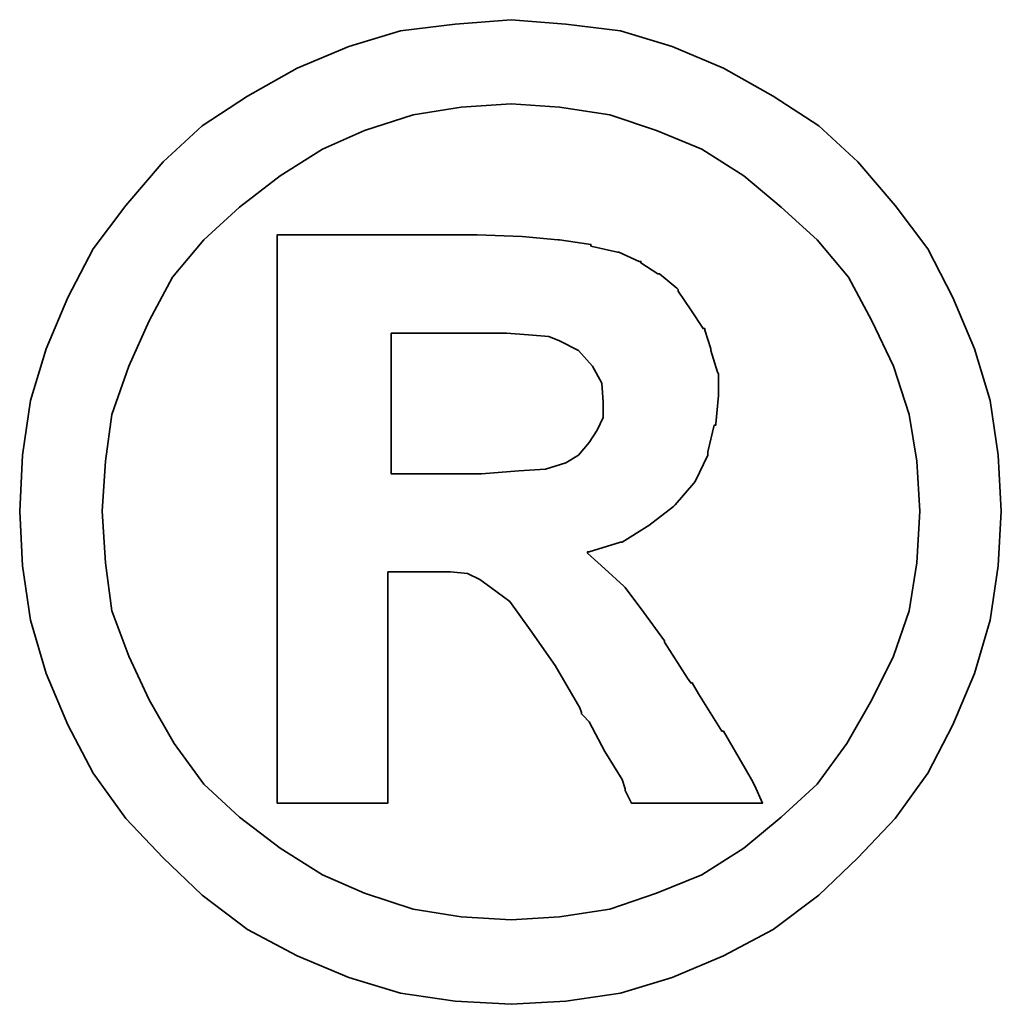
# Model space of a CAD drawing. Extents: x 23 to 3685, y 148 to 1307.
# Tile 58 of 60: x 458.54 to 460.76, y 280.65 to 282.87. Entities that reach past the tile are written whole.
import ezdxf

# ---------------------------------------------------------------- set-up
doc = ezdxf.new("R2010")
doc.units = 0
doc.header["$LTSCALE"] = 7
doc.header["$MEASUREMENT"] = 0
doc.layers.add('DIM', color=4, linetype='CONTINUOUS')
doc.layers.add('layer 1', color=7, linetype='CONTINUOUS')

# ---------------------------------------------------------------- blocks, each defined once
blk = doc.blocks.new('TBI MOTION logo(完整正式版)')
at = {"layer": 'layer 1', "color": 22, "lineweight": 35}
for points, knots in [([(81.20634, 4.98624), (81.20634, 4.98624), (81.18649, 5.32862), (81.18649, 5.32862), (81.18649, 5.32862), (81.18649, 5.32862), (81.13886, 5.66206), (81.13886, 5.66206), (81.13886, 5.66206), (81.13886, 5.66206), (81.04359, 5.97764), (81.04359, 5.97764), (81.04359, 5.97764), (81.04359, 5.97764), (80.91061, 6.29124), (80.91061, 6.29124), (80.91061, 6.29124), (80.91061, 6.29124), (80.75778, 6.58697), (80.75778, 6.58697), (80.75778, 6.58697), (80.75778, 6.58697), (80.5593, 6.85294), (80.5593, 6.85294), (80.5593, 6.85294), (80.5593, 6.85294), (80.33105, 7.1189), (80.33105, 7.1189), (80.33105, 7.1189), (80.33105, 7.1189), (80.09287, 7.33921), (80.09287, 7.33921), (80.09287, 7.33921), (80.09287, 7.33921), (79.815, 7.51982), (79.815, 7.51982), (79.815, 7.51982), (79.815, 7.51982), (79.51133, 7.69051), (79.51133, 7.69051), (79.51133, 7.69051), (79.51133, 7.69051), (79.19773, 7.8235), (79.19773, 7.8235), (79.19773, 7.8235), (79.19773, 7.8235), (78.88215, 7.91877), (78.88215, 7.91877), (78.88215, 7.91877), (78.88215, 7.91877), (78.54871, 7.95846), (78.54871, 7.95846), (78.54871, 7.95846), (78.54871, 7.95846), (78.21526, 7.98625), (78.21526, 7.98625), (78.21526, 7.98625), (78.21526, 7.98625), (77.87388, 7.95846), (77.87388, 7.95846), (77.87388, 7.95846), (77.87388, 7.95846), (77.54044, 7.91877), (77.54044, 7.91877), (77.54044, 7.91877), (77.54044, 7.91877), (77.22485, 7.8235), (77.22485, 7.8235), (77.22485, 7.8235), (77.22485, 7.8235), (76.91027, 7.69051), (76.91027, 7.69051), (76.91027, 7.69051), (76.91027, 7.69051), (76.6056, 7.51982), (76.6056, 7.51982), (76.6056, 7.51982), (76.6056, 7.51982), (76.32972, 7.33921), (76.32972, 7.33921), (76.32972, 7.33921), (76.32972, 7.33921), (76.09154, 7.1189), (76.09154, 7.1189), (76.09154, 7.1189), (76.09154, 7.1189), (75.86329, 6.85294), (75.86329, 6.85294), (75.86329, 6.85294), (75.86329, 6.85294), (75.66382, 6.58697), (75.66382, 6.58697), (75.66382, 6.58697), (75.66382, 6.58697), (75.51099, 6.29124), (75.51099, 6.29124), (75.51099, 6.29124), (75.51099, 6.29124), (75.37702, 5.97764), (75.37702, 5.97764), (75.37702, 5.97764), (75.37702, 5.97764), (75.28175, 5.66206), (75.28175, 5.66206), (75.28175, 5.66206), (75.28175, 5.66206), (75.23411, 5.32862), (75.23411, 5.32862), (75.23411, 5.32862), (75.23411, 5.32862), (75.21625, 4.98624), (75.21625, 4.98624), (75.21625, 4.98624), (75.21625, 4.98624), (75.23411, 4.6528), (75.23411, 4.6528), (75.23411, 4.6528), (75.23411, 4.6528), (75.28175, 4.32035), (75.28175, 4.32035), (75.28175, 4.32035), (75.28175, 4.32035), (75.37702, 3.99583), (75.37702, 3.99583), (75.37702, 3.99583), (75.37702, 3.99583), (75.51099, 3.68224), (75.51099, 3.68224), (75.51099, 3.68224), (75.51099, 3.68224), (75.66382, 3.38749), (75.66382, 3.38749), (75.66382, 3.38749), (75.66382, 3.38749), (75.86329, 3.10963), (75.86329, 3.10963), (75.86329, 3.10963), (75.86329, 3.10963), (76.09154, 2.87145), (76.09154, 2.87145), (76.09154, 2.87145), (76.09154, 2.87145), (76.32972, 2.6432), (76.32972, 2.6432), (76.32972, 2.6432), (76.32972, 2.6432), (76.6056, 2.43381), (76.6056, 2.43381), (76.6056, 2.43381), (76.6056, 2.43381), (76.91027, 2.27205), (76.91027, 2.27205), (76.91027, 2.27205), (76.91027, 2.27205), (77.22485, 2.13906), (77.22485, 2.13906), (77.22485, 2.13906), (77.22485, 2.13906), (77.54044, 2.0438), (77.54044, 2.0438), (77.54044, 2.0438), (77.54044, 2.0438), (77.87388, 1.99616), (77.87388, 1.99616), (77.87388, 1.99616), (77.87388, 1.99616), (78.21526, 1.97631), (78.21526, 1.97631), (78.21526, 1.97631), (78.21526, 1.97631), (78.54871, 1.99616), (78.54871, 1.99616), (78.54871, 1.99616), (78.54871, 1.99616), (78.88215, 2.0438), (78.88215, 2.0438), (78.88215, 2.0438), (78.88215, 2.0438), (79.19773, 2.13906), (79.19773, 2.13906), (79.19773, 2.13906), (79.19773, 2.13906), (79.51133, 2.27205), (79.51133, 2.27205), (79.51133, 2.27205), (79.51133, 2.27205), (79.815, 2.43381), (79.815, 2.43381), (79.815, 2.43381), (79.815, 2.43381), (80.09287, 2.6432), (80.09287, 2.6432), (80.09287, 2.6432), (80.09287, 2.6432), (80.33105, 2.87145), (80.33105, 2.87145), (80.33105, 2.87145), (80.33105, 2.87145), (80.5593, 3.10963), (80.5593, 3.10963), (80.5593, 3.10963), (80.5593, 3.10963), (80.75778, 3.38749), (80.75778, 3.38749), (80.75778, 3.38749), (80.75778, 3.38749), (80.91061, 3.68224), (80.91061, 3.68224), (80.91061, 3.68224), (80.91061, 3.68224), (81.04359, 3.99583), (81.04359, 3.99583), (81.04359, 3.99583), (81.04359, 3.99583), (81.13886, 4.32035), (81.13886, 4.32035), (81.13886, 4.32035), (81.13886, 4.32035), (81.18649, 4.6528), (81.18649, 4.6528), (81.18649, 4.6528), (81.18649, 4.6528), (81.20634, 4.98624), (81.20634, 4.98624)], [0, 0, 0, 0, 0.0178571, 0.0178571, 0.0178571, 0.0178571, 0.0357143, 0.0357143, 0.0357143, 0.0357143, 0.0535714, 0.0535714, 0.0535714, 0.0535714, 0.0714286, 0.0714286, 0.0714286, 0.0714286, 0.0892857, 0.0892857, 0.0892857, 0.0892857, 0.1071429, 0.1071429, 0.1071429, 0.1071429, 0.125, 0.125, 0.125, 0.125, 0.1428571, 0.1428571, 0.1428571, 0.1428571, 0.1607143, 0.1607143, 0.1607143, 0.1607143, 0.1785714, 0.1785714, 0.1785714, 0.1785714, 0.1964286, 0.1964286, 0.1964286, 0.1964286, 0.2142857, 0.2142857, 0.2142857, 0.2142857, 0.2321429, 0.2321429, 0.2321429, 0.2321429, 0.25, 0.25, 0.25, 0.25, 0.2678571, 0.2678571, 0.2678571, 0.2678571, 0.2857143, 0.2857143, 0.2857143, 0.2857143, 0.3035714, 0.3035714, 0.3035714, 0.3035714, 0.3214286, 0.3214286, 0.3214286, 0.3214286, 0.3392857, 0.3392857, 0.3392857, 0.3392857, 0.3571429, 0.3571429, 0.3571429, 0.3571429, 0.375, 0.375, 0.375, 0.375, 0.3928571, 0.3928571, 0.3928571, 0.3928571, 0.4107143, 0.4107143, 0.4107143, 0.4107143, 0.4285714, 0.4285714, 0.4285714, 0.4285714, 0.4464286, 0.4464286, 0.4464286, 0.4464286, 0.4642857, 0.4642857, 0.4642857, 0.4642857, 0.4821429, 0.4821429, 0.4821429, 0.4821429, 0.5, 0.5, 0.5, 0.5, 0.5178571, 0.5178571, 0.5178571, 0.5178571, 0.5357143, 0.5357143, 0.5357143, 0.5357143, 0.5535714, 0.5535714, 0.5535714, 0.5535714, 0.5714286, 0.5714286, 0.5714286, 0.5714286, 0.5892857, 0.5892857, 0.5892857, 0.5892857, 0.6071429, 0.6071429, 0.6071429, 0.6071429, 0.625, 0.625, 0.625, 0.625, 0.6428571, 0.6428571, 0.6428571, 0.6428571, 0.6607143, 0.6607143, 0.6607143, 0.6607143, 0.6785714, 0.6785714, 0.6785714, 0.6785714, 0.6964286, 0.6964286, 0.6964286, 0.6964286, 0.7142857, 0.7142857, 0.7142857, 0.7142857, 0.7321429, 0.7321429, 0.7321429, 0.7321429, 0.75, 0.75, 0.75, 0.75, 0.7678571, 0.7678571, 0.7678571, 0.7678571, 0.7857143, 0.7857143, 0.7857143, 0.7857143, 0.8035714, 0.8035714, 0.8035714, 0.8035714, 0.8214286, 0.8214286, 0.8214286, 0.8214286, 0.8392857, 0.8392857, 0.8392857, 0.8392857, 0.8571429, 0.8571429, 0.8571429, 0.8571429, 0.875, 0.875, 0.875, 0.875, 0.8928571, 0.8928571, 0.8928571, 0.8928571, 0.9107143, 0.9107143, 0.9107143, 0.9107143, 0.9285714, 0.9285714, 0.9285714, 0.9285714, 0.9464286, 0.9464286, 0.9464286, 0.9464286, 0.9642857, 0.9642857, 0.9642857, 0.9642857, 0.9821429, 0.9821429, 0.9821429, 0.9821429, 1, 1, 1, 1]), ([(80.71014, 4.98624), (80.71014, 4.98624), (80.69129, 5.29091), (80.69129, 5.29091), (80.69129, 5.29091), (80.69129, 5.29091), (80.64464, 5.57672), (80.64464, 5.57672), (80.64464, 5.57672), (80.64464, 5.57672), (80.54937, 5.87245), (80.54937, 5.87245), (80.54937, 5.87245), (80.54937, 5.87245), (80.41639, 6.14833), (80.41639, 6.14833), (80.41639, 6.14833), (80.41639, 6.14833), (80.27349, 6.41429), (80.27349, 6.41429), (80.27349, 6.41429), (80.27349, 6.41429), (80.08295, 6.64255), (80.08295, 6.64255), (80.08295, 6.64255), (80.08295, 6.64255), (79.86264, 6.84301), (79.86264, 6.84301), (79.86264, 6.84301), (79.86264, 6.84301), (79.63439, 7.03355), (79.63439, 7.03355), (79.63439, 7.03355), (79.63439, 7.03355), (79.37835, 7.1963), (79.37835, 7.1963), (79.37835, 7.1963), (79.37835, 7.1963), (79.10246, 7.30944), (79.10246, 7.30944), (79.10246, 7.30944), (79.10246, 7.30944), (78.81665, 7.40471), (78.81665, 7.40471), (78.81665, 7.40471), (78.81665, 7.40471), (78.511, 7.45234), (78.511, 7.45234), (78.511, 7.45234), (78.511, 7.45234), (78.21526, 7.47219), (78.21526, 7.47219), (78.21526, 7.47219), (78.21526, 7.47219), (77.9106, 7.45234), (77.9106, 7.45234), (77.9106, 7.45234), (77.9106, 7.45234), (77.61685, 7.40471), (77.61685, 7.40471), (77.61685, 7.40471), (77.61685, 7.40471), (77.32012, 7.30944), (77.32012, 7.30944), (77.32012, 7.30944), (77.32012, 7.30944), (77.06309, 7.1963), (77.06309, 7.1963), (77.06309, 7.1963), (77.06309, 7.1963), (76.80606, 7.03355), (76.80606, 7.03355), (76.80606, 7.03355), (76.80606, 7.03355), (76.55797, 6.84301), (76.55797, 6.84301), (76.55797, 6.84301), (76.55797, 6.84301), (76.34063, 6.64255), (76.34063, 6.64255), (76.34063, 6.64255), (76.34063, 6.64255), (76.1491, 6.41429), (76.1491, 6.41429), (76.1491, 6.41429), (76.1491, 6.41429), (76.0062, 6.14833), (76.0062, 6.14833), (76.0062, 6.14833), (76.0062, 6.14833), (75.88314, 5.87245), (75.88314, 5.87245), (75.88314, 5.87245), (75.88314, 5.87245), (75.77794, 5.57672), (75.77794, 5.57672), (75.77794, 5.57672), (75.77794, 5.57672), (75.73924, 5.29091), (75.73924, 5.29091), (75.73924, 5.29091), (75.73924, 5.29091), (75.72039, 4.98624), (75.72039, 4.98624), (75.72039, 4.98624), (75.72039, 4.98624), (75.73924, 4.67165), (75.73924, 4.67165), (75.73924, 4.67165), (75.73924, 4.67165), (75.77794, 4.37791), (75.77794, 4.37791), (75.77794, 4.37791), (75.77794, 4.37791), (75.88314, 4.10102), (75.88314, 4.10102), (75.88314, 4.10102), (75.88314, 4.10102), (76.0062, 3.83407), (76.0062, 3.83407), (76.0062, 3.83407), (76.0062, 3.83407), (76.15902, 3.56811), (76.15902, 3.56811), (76.15902, 3.56811), (76.15902, 3.56811), (76.34063, 3.32001), (76.34063, 3.32001), (76.34063, 3.32001), (76.34063, 3.32001), (76.55797, 3.11955), (76.55797, 3.11955), (76.55797, 3.11955), (76.55797, 3.11955), (76.80606, 2.92901), (76.80606, 2.92901), (76.80606, 2.92901), (76.80606, 2.92901), (77.06309, 2.76725), (77.06309, 2.76725), (77.06309, 2.76725), (77.06309, 2.76725), (77.32012, 2.65412), (77.32012, 2.65412), (77.32012, 2.65412), (77.32012, 2.65412), (77.61685, 2.55786), (77.61685, 2.55786), (77.61685, 2.55786), (77.61685, 2.55786), (77.9106, 2.51022), (77.9106, 2.51022), (77.9106, 2.51022), (77.9106, 2.51022), (78.21526, 2.49137), (78.21526, 2.49137), (78.21526, 2.49137), (78.21526, 2.49137), (78.511, 2.51022), (78.511, 2.51022), (78.511, 2.51022), (78.511, 2.51022), (78.81665, 2.55786), (78.81665, 2.55786), (78.81665, 2.55786), (78.81665, 2.55786), (79.10246, 2.65412), (79.10246, 2.65412), (79.10246, 2.65412), (79.10246, 2.65412), (79.37835, 2.76725), (79.37835, 2.76725), (79.37835, 2.76725), (79.37835, 2.76725), (79.63439, 2.92901), (79.63439, 2.92901), (79.63439, 2.92901), (79.63439, 2.92901), (79.86264, 3.11955), (79.86264, 3.11955), (79.86264, 3.11955), (79.86264, 3.11955), (80.08295, 3.32001), (80.08295, 3.32001), (80.08295, 3.32001), (80.08295, 3.32001), (80.26356, 3.56811), (80.26356, 3.56811), (80.26356, 3.56811), (80.26356, 3.56811), (80.41639, 3.83407), (80.41639, 3.83407), (80.41639, 3.83407), (80.41639, 3.83407), (80.54937, 4.10102), (80.54937, 4.10102), (80.54937, 4.10102), (80.54937, 4.10102), (80.64464, 4.37791), (80.64464, 4.37791), (80.64464, 4.37791), (80.64464, 4.37791), (80.69129, 4.67165), (80.69129, 4.67165), (80.69129, 4.67165), (80.69129, 4.67165), (80.71014, 4.98624), (80.71014, 4.98624)], [0, 0, 0, 0, 0.0192308, 0.0192308, 0.0192308, 0.0192308, 0.0384615, 0.0384615, 0.0384615, 0.0384615, 0.0576923, 0.0576923, 0.0576923, 0.0576923, 0.0769231, 0.0769231, 0.0769231, 0.0769231, 0.0961538, 0.0961538, 0.0961538, 0.0961538, 0.1153846, 0.1153846, 0.1153846, 0.1153846, 0.1346154, 0.1346154, 0.1346154, 0.1346154, 0.1538462, 0.1538462, 0.1538462, 0.1538462, 0.1730769, 0.1730769, 0.1730769, 0.1730769, 0.1923077, 0.1923077, 0.1923077, 0.1923077, 0.2115385, 0.2115385, 0.2115385, 0.2115385, 0.2307692, 0.2307692, 0.2307692, 0.2307692, 0.25, 0.25, 0.25, 0.25, 0.2692308, 0.2692308, 0.2692308, 0.2692308, 0.2884615, 0.2884615, 0.2884615, 0.2884615, 0.3076923, 0.3076923, 0.3076923, 0.3076923, 0.3269231, 0.3269231, 0.3269231, 0.3269231, 0.3461538, 0.3461538, 0.3461538, 0.3461538, 0.3653846, 0.3653846, 0.3653846, 0.3653846, 0.3846154, 0.3846154, 0.3846154, 0.3846154, 0.4038462, 0.4038462, 0.4038462, 0.4038462, 0.4230769, 0.4230769, 0.4230769, 0.4230769, 0.4423077, 0.4423077, 0.4423077, 0.4423077, 0.4615385, 0.4615385, 0.4615385, 0.4615385, 0.4807692, 0.4807692, 0.4807692, 0.4807692, 0.5, 0.5, 0.5, 0.5, 0.5192308, 0.5192308, 0.5192308, 0.5192308, 0.5384615, 0.5384615, 0.5384615, 0.5384615, 0.5576923, 0.5576923, 0.5576923, 0.5576923, 0.5769231, 0.5769231, 0.5769231, 0.5769231, 0.5961538, 0.5961538, 0.5961538, 0.5961538, 0.6153846, 0.6153846, 0.6153846, 0.6153846, 0.6346154, 0.6346154, 0.6346154, 0.6346154, 0.6538462, 0.6538462, 0.6538462, 0.6538462, 0.6730769, 0.6730769, 0.6730769, 0.6730769, 0.6923077, 0.6923077, 0.6923077, 0.6923077, 0.7115385, 0.7115385, 0.7115385, 0.7115385, 0.7307692, 0.7307692, 0.7307692, 0.7307692, 0.75, 0.75, 0.75, 0.75, 0.7692308, 0.7692308, 0.7692308, 0.7692308, 0.7884615, 0.7884615, 0.7884615, 0.7884615, 0.8076923, 0.8076923, 0.8076923, 0.8076923, 0.8269231, 0.8269231, 0.8269231, 0.8269231, 0.8461538, 0.8461538, 0.8461538, 0.8461538, 0.8653846, 0.8653846, 0.8653846, 0.8653846, 0.8846154, 0.8846154, 0.8846154, 0.8846154, 0.9038462, 0.9038462, 0.9038462, 0.9038462, 0.9230769, 0.9230769, 0.9230769, 0.9230769, 0.9423077, 0.9423077, 0.9423077, 0.9423077, 0.9615385, 0.9615385, 0.9615385, 0.9615385, 0.9807692, 0.9807692, 0.9807692, 0.9807692, 1, 1, 1, 1]), ([(76.78721, 3.2823), (76.78721, 3.2823), (76.78721, 3.32001), (76.78721, 3.32001), (76.78721, 3.32001), (76.78721, 3.32001), (76.78721, 3.42422), (76.78721, 3.42422), (76.78721, 3.42422), (76.78721, 3.42422), (76.78721, 3.59689), (76.78721, 3.59689), (76.78721, 3.59689), (76.78721, 3.59689), (76.78721, 3.80529), (76.78721, 3.80529), (76.78721, 3.80529), (76.78721, 3.80529), (76.78721, 4.0524), (76.78721, 4.0524), (76.78721, 4.0524), (76.78721, 4.0524), (76.78721, 4.32035), (76.78721, 4.32035), (76.78721, 4.32035), (76.78721, 4.32035), (76.78721, 4.92868), (76.78721, 4.92868), (76.78721, 4.92868), (76.78721, 4.92868), (76.78721, 5.53801), (76.78721, 5.53801), (76.78721, 5.53801), (76.78721, 5.53801), (76.78721, 5.82482), (76.78721, 5.82482), (76.78721, 5.82482), (76.78721, 5.82482), (76.78721, 6.07291), (76.78721, 6.07291), (76.78721, 6.07291), (76.78721, 6.07291), (76.78721, 6.30017), (76.78721, 6.30017), (76.78721, 6.30017), (76.78721, 6.30017), (76.78721, 6.45399), (76.78721, 6.45399), (76.78721, 6.45399), (76.78721, 6.45399), (76.78721, 6.5572), (76.78721, 6.5572), (76.78721, 6.5572), (76.78721, 6.5572), (76.78721, 6.59689), (76.78721, 6.59689), (76.78721, 6.59689), (76.78721, 6.59689), (76.78721, 6.67232), (76.78721, 6.67232), (76.78721, 6.67232), (76.78721, 6.67232), (76.8537, 6.67232), (76.8537, 6.67232), (76.8537, 6.67232), (76.8537, 6.67232), (76.87355, 6.67232), (76.87355, 6.67232), (76.87355, 6.67232), (76.87355, 6.67232), (76.91027, 6.67232), (76.91027, 6.67232), (76.91027, 6.67232), (76.91027, 6.67232), (77.04424, 6.67232), (77.04424, 6.67232), (77.04424, 6.67232), (77.04424, 6.67232), (77.22485, 6.67232), (77.22485, 6.67232), (77.22485, 6.67232), (77.22485, 6.67232), (77.43524, 6.67232), (77.43524, 6.67232), (77.43524, 6.67232), (77.43524, 6.67232), (77.65357, 6.67232), (77.65357, 6.67232), (77.65357, 6.67232), (77.65357, 6.67232), (77.82625, 6.67232), (77.82625, 6.67232), (77.82625, 6.67232), (77.82625, 6.67232), (77.94037, 6.67232), (77.94037, 6.67232), (77.94037, 6.67232), (77.94037, 6.67232), (77.97709, 6.67232), (77.97709, 6.67232), (77.97709, 6.67232), (77.97709, 6.67232), (77.99694, 6.67232), (77.99694, 6.67232), (77.99694, 6.67232), (77.99694, 6.67232), (78.00686, 6.67232), (78.00686, 6.67232), (78.00686, 6.67232), (78.00686, 6.67232), (78.28275, 6.6624), (78.28275, 6.6624), (78.28275, 6.6624), (78.28275, 6.6624), (78.50107, 6.64255), (78.50107, 6.64255), (78.50107, 6.64255), (78.50107, 6.64255), (78.511, 6.64255), (78.511, 6.64255), (78.511, 6.64255), (78.511, 6.64255), (78.70154, 6.61476), (78.70154, 6.61476), (78.70154, 6.61476), (78.70154, 6.61476), (78.70154, 6.60483), (78.70154, 6.60483), (78.70154, 6.60483), (78.70154, 6.60483), (78.86429, 6.56713), (78.86429, 6.56713), (78.86429, 6.56713), (78.86429, 6.56713), (78.87223, 6.56713), (78.87223, 6.56713), (78.87223, 6.56713), (78.87223, 6.56713), (78.99727, 6.51056), (78.99727, 6.51056), (78.99727, 6.51056), (78.99727, 6.51056), (79.00719, 6.51056), (79.00719, 6.51056), (79.00719, 6.51056), (79.00719, 6.51056), (79.00719, 6.50162), (79.00719, 6.50162), (79.00719, 6.50162), (79.00719, 6.50162), (79.1104, 6.43415), (79.1104, 6.43415), (79.1104, 6.43415), (79.1104, 6.43415), (79.12132, 6.43415), (79.12132, 6.43415), (79.12132, 6.43415), (79.12132, 6.43415), (79.22552, 6.34781), (79.22552, 6.34781), (79.22552, 6.34781), (79.22552, 6.34781), (79.23544, 6.33888), (79.23544, 6.33888), (79.23544, 6.33888), (79.23544, 6.33888), (79.23544, 6.32895), (79.23544, 6.32895), (79.23544, 6.32895), (79.23544, 6.32895), (79.31087, 6.21483), (79.31087, 6.21483), (79.31087, 6.21483), (79.31087, 6.21483), (79.38629, 6.1007), (79.38629, 6.1007), (79.38629, 6.1007), (79.38629, 6.1007), (79.3972, 6.1007), (79.3972, 6.1007), (79.3972, 6.1007), (79.3972, 6.1007), (79.3972, 6.09078), (79.3972, 6.09078), (79.3972, 6.09078), (79.3972, 6.09078), (79.43392, 5.97764), (79.43392, 5.97764), (79.43392, 5.97764), (79.43392, 5.97764), (79.43392, 5.96772), (79.43392, 5.96772), (79.43392, 5.96772), (79.43392, 5.96772), (79.47362, 5.83474), (79.47362, 5.83474), (79.47362, 5.83474), (79.47362, 5.83474), (79.48156, 5.82482), (79.48156, 5.82482), (79.48156, 5.82482), (79.48156, 5.82482), (79.48156, 5.69977), (79.48156, 5.69977), (79.48156, 5.69977), (79.48156, 5.69977), (79.48156, 5.69183), (79.48156, 5.69183), (79.48156, 5.69183), (79.48156, 5.69183), (79.4637, 5.51915), (79.4637, 5.51915), (79.4637, 5.51915), (79.4637, 5.51915), (79.4637, 5.51122), (79.4637, 5.51122), (79.4637, 5.51122), (79.4637, 5.51122), (79.45377, 5.51122), (79.45377, 5.51122), (79.45377, 5.51122), (79.45377, 5.51122), (79.41507, 5.34847), (79.41507, 5.34847), (79.41507, 5.34847), (79.41507, 5.34847), (79.41507, 5.33854), (79.41507, 5.33854), (79.41507, 5.33854), (79.41507, 5.33854), (79.41507, 5.32862), (79.41507, 5.32862), (79.41507, 5.32862), (79.41507, 5.32862), (79.33865, 5.16785), (79.33865, 5.16785), (79.33865, 5.16785), (79.33865, 5.16785), (79.33071, 5.15693), (79.33071, 5.15693), (79.33071, 5.15693), (79.33071, 5.15693), (79.2156, 5.02495), (79.2156, 5.02495), (79.2156, 5.02495), (79.2156, 5.02495), (79.20567, 5.01502), (79.20567, 5.01502), (79.20567, 5.01502), (79.20567, 5.01502), (79.05483, 4.89991), (79.05483, 4.89991), (79.05483, 4.89991), (79.05483, 4.89991), (79.04491, 4.89197), (79.04491, 4.89197), (79.04491, 4.89197), (79.04491, 4.89197), (78.89208, 4.7967), (78.89208, 4.7967), (78.89208, 4.7967), (78.89208, 4.7967), (78.88215, 4.7967), (78.88215, 4.7967), (78.88215, 4.7967), (78.88215, 4.7967), (78.69161, 4.73913), (78.69161, 4.73913), (78.69161, 4.73913), (78.69161, 4.73913), (78.68169, 4.73913), (78.68169, 4.73913), (78.68169, 4.73913), (78.68169, 4.73913), (78.68169, 4.72921), (78.68169, 4.72921), (78.68169, 4.72921), (78.68169, 4.72921), (78.78688, 4.63394), (78.78688, 4.63394), (78.78688, 4.63394), (78.78688, 4.63394), (78.902, 4.52875), (78.902, 4.52875), (78.902, 4.52875), (78.902, 4.52875), (78.91093, 4.52081), (78.91093, 4.52081), (78.91093, 4.52081), (78.91093, 4.52081), (79.02506, 4.36798), (79.02506, 4.36798), (79.02506, 4.36798), (79.02506, 4.36798), (79.1501, 4.1953), (79.1501, 4.1953), (79.1501, 4.1953), (79.1501, 4.1953), (79.1501, 4.18736), (79.1501, 4.18736), (79.1501, 4.18736), (79.1501, 4.18736), (79.29201, 3.96705), (79.29201, 3.96705), (79.29201, 3.96705), (79.29201, 3.96705), (79.31087, 3.93828), (79.31087, 3.93828), (79.31087, 3.93828), (79.31087, 3.93828), (79.32079, 3.93828), (79.32079, 3.93828), (79.32079, 3.93828), (79.32079, 3.93828), (79.3585, 3.87178), (79.3585, 3.87178), (79.3585, 3.87178), (79.3585, 3.87178), (79.50141, 3.64353), (79.50141, 3.64353), (79.50141, 3.64353), (79.50141, 3.64353), (79.51133, 3.64353), (79.51133, 3.64353), (79.51133, 3.64353), (79.51133, 3.64353), (79.64431, 3.41528), (79.64431, 3.41528), (79.64431, 3.41528), (79.64431, 3.41528), (79.68202, 3.3478), (79.68202, 3.3478), (79.68202, 3.3478), (79.68202, 3.3478), (79.70187, 3.31009), (79.70187, 3.31009), (79.70187, 3.31009), (79.70187, 3.31009), (79.7495, 3.2049), (79.7495, 3.2049), (79.7495, 3.2049), (79.7495, 3.2049), (79.64431, 3.2049), (79.64431, 3.2049), (79.64431, 3.2049), (79.64431, 3.2049), (79.62546, 3.2049), (79.62546, 3.2049), (79.62546, 3.2049), (79.62546, 3.2049), (79.53912, 3.2049), (79.53912, 3.2049), (79.53912, 3.2049), (79.53912, 3.2049), (79.31087, 3.2049), (79.31087, 3.2049), (79.31087, 3.2049), (79.31087, 3.2049), (79.08262, 3.2049), (79.08262, 3.2049), (79.08262, 3.2049), (79.08262, 3.2049), (79.00719, 3.2049), (79.00719, 3.2049), (79.00719, 3.2049), (79.00719, 3.2049), (78.98735, 3.2049), (78.98735, 3.2049), (78.98735, 3.2049), (78.98735, 3.2049), (78.94964, 3.2049), (78.94964, 3.2049), (78.94964, 3.2049), (78.94964, 3.2049), (78.92979, 3.24459), (78.92979, 3.24459), (78.92979, 3.24459), (78.92979, 3.24459), (78.91093, 3.2823), (78.91093, 3.2823), (78.91093, 3.2823), (78.91093, 3.2823), (78.91093, 3.29223), (78.91093, 3.29223), (78.91093, 3.29223), (78.91093, 3.29223), (78.89208, 3.3478), (78.89208, 3.3478), (78.89208, 3.3478), (78.89208, 3.3478), (78.78688, 3.52048), (78.78688, 3.52048), (78.78688, 3.52048), (78.78688, 3.52048), (78.69161, 3.7001), (78.69161, 3.7001), (78.69161, 3.7001), (78.69161, 3.7001), (78.6539, 3.7388), (78.6539, 3.7388), (78.6539, 3.7388), (78.6539, 3.7388), (78.64398, 3.74873), (78.64398, 3.74873), (78.64398, 3.74873), (78.64398, 3.74873), (78.64398, 3.75766), (78.64398, 3.75766), (78.64398, 3.75766), (78.64398, 3.75766), (78.63405, 3.78644), (78.63405, 3.78644), (78.63405, 3.78644), (78.63405, 3.78644), (78.48321, 4.04347), (78.48321, 4.04347), (78.48321, 4.04347), (78.48321, 4.04347), (78.33038, 4.2618), (78.33038, 4.2618), (78.33038, 4.2618), (78.33038, 4.2618), (78.20732, 4.43447), (78.20732, 4.43447), (78.20732, 4.43447), (78.20732, 4.43447), (78.09221, 4.52081), (78.09221, 4.52081), (78.09221, 4.52081), (78.09221, 4.52081), (78.02472, 4.56845), (78.02472, 4.56845), (78.02472, 4.56845), (78.02472, 4.56845), (77.9493, 4.60616), (77.9493, 4.60616), (77.9493, 4.60616), (77.9493, 4.60616), (77.8451, 4.61608), (77.8451, 4.61608), (77.8451, 4.61608), (77.8451, 4.61608), (77.71113, 4.61608), (77.71113, 4.61608), (77.71113, 4.61608), (77.71113, 4.61608), (77.69128, 4.61608), (77.69128, 4.61608), (77.69128, 4.61608), (77.69128, 4.61608), (77.67342, 4.61608), (77.67342, 4.61608), (77.67342, 4.61608), (77.67342, 4.61608), (77.5583, 4.61608), (77.5583, 4.61608), (77.5583, 4.61608), (77.5583, 4.61608), (77.46303, 4.61608), (77.46303, 4.61608), (77.46303, 4.61608), (77.46303, 4.61608), (77.46303, 4.54761), (77.46303, 4.54761), (77.46303, 4.54761), (77.46303, 4.54761), (77.46303, 4.47318), (77.46303, 4.47318), (77.46303, 4.47318), (77.46303, 4.47318), (77.46303, 4.24294), (77.46303, 4.24294), (77.46303, 4.24294), (77.46303, 4.24294), (77.46303, 3.99583), (77.46303, 3.99583), (77.46303, 3.99583), (77.46303, 3.99583), (77.46303, 3.72888), (77.46303, 3.72888), (77.46303, 3.72888), (77.46303, 3.72888), (77.46303, 3.51055), (77.46303, 3.51055), (77.46303, 3.51055), (77.46303, 3.51055), (77.46303, 3.42422), (77.46303, 3.42422), (77.46303, 3.42422), (77.46303, 3.42422), (77.46303, 3.35773), (77.46303, 3.35773), (77.46303, 3.35773), (77.46303, 3.35773), (77.46303, 3.30017), (77.46303, 3.30017), (77.46303, 3.30017), (77.46303, 3.30017), (77.46303, 3.2823), (77.46303, 3.2823), (77.46303, 3.2823), (77.46303, 3.2823), (77.46303, 3.2049), (77.46303, 3.2049), (77.46303, 3.2049), (77.46303, 3.2049), (77.39753, 3.2049), (77.39753, 3.2049), (77.39753, 3.2049), (77.39753, 3.2049), (77.37768, 3.2049), (77.37768, 3.2049), (77.37768, 3.2049), (77.37768, 3.2049), (77.32012, 3.2049), (77.32012, 3.2049), (77.32012, 3.2049), (77.32012, 3.2049), (77.12165, 3.2049), (77.12165, 3.2049), (77.12165, 3.2049), (77.12165, 3.2049), (76.94897, 3.2049), (76.94897, 3.2049), (76.94897, 3.2049), (76.94897, 3.2049), (76.8924, 3.2049), (76.8924, 3.2049), (76.8924, 3.2049), (76.8924, 3.2049), (76.8537, 3.2049), (76.8537, 3.2049), (76.8537, 3.2049), (76.8537, 3.2049), (76.78721, 3.2049), (76.78721, 3.2049), (76.78721, 3.2049), (76.78721, 3.2049), (76.78721, 3.2823), (76.78721, 3.2823)], [0, 0, 0, 0, 0.0074074, 0.0074074, 0.0074074, 0.0074074, 0.0148148, 0.0148148, 0.0148148, 0.0148148, 0.0222222, 0.0222222, 0.0222222, 0.0222222, 0.0296296, 0.0296296, 0.0296296, 0.0296296, 0.037037, 0.037037, 0.037037, 0.037037, 0.0444444, 0.0444444, 0.0444444, 0.0444444, 0.0518519, 0.0518519, 0.0518519, 0.0518519, 0.0592593, 0.0592593, 0.0592593, 0.0592593, 0.0666667, 0.0666667, 0.0666667, 0.0666667, 0.0740741, 0.0740741, 0.0740741, 0.0740741, 0.0814815, 0.0814815, 0.0814815, 0.0814815, 0.0888889, 0.0888889, 0.0888889, 0.0888889, 0.0962963, 0.0962963, 0.0962963, 0.0962963, 0.1037037, 0.1037037, 0.1037037, 0.1037037, 0.1111111, 0.1111111, 0.1111111, 0.1111111, 0.1185185, 0.1185185, 0.1185185, 0.1185185, 0.1259259, 0.1259259, 0.1259259, 0.1259259, 0.1333333, 0.1333333, 0.1333333, 0.1333333, 0.1407407, 0.1407407, 0.1407407, 0.1407407, 0.1481481, 0.1481481, 0.1481481, 0.1481481, 0.1555556, 0.1555556, 0.1555556, 0.1555556, 0.162963, 0.162963, 0.162963, 0.162963, 0.1703704, 0.1703704, 0.1703704, 0.1703704, 0.1777778, 0.1777778, 0.1777778, 0.1777778, 0.1851852, 0.1851852, 0.1851852, 0.1851852, 0.1925926, 0.1925926, 0.1925926, 0.1925926, 0.2, 0.2, 0.2, 0.2, 0.2074074, 0.2074074, 0.2074074, 0.2074074, 0.2148148, 0.2148148, 0.2148148, 0.2148148, 0.2222222, 0.2222222, 0.2222222, 0.2222222, 0.2296296, 0.2296296, 0.2296296, 0.2296296, 0.237037, 0.237037, 0.237037, 0.237037, 0.2444444, 0.2444444, 0.2444444, 0.2444444, 0.2518519, 0.2518519, 0.2518519, 0.2518519, 0.2592593, 0.2592593, 0.2592593, 0.2592593, 0.2666667, 0.2666667, 0.2666667, 0.2666667, 0.2740741, 0.2740741, 0.2740741, 0.2740741, 0.2814815, 0.2814815, 0.2814815, 0.2814815, 0.2888889, 0.2888889, 0.2888889, 0.2888889, 0.2962963, 0.2962963, 0.2962963, 0.2962963, 0.3037037, 0.3037037, 0.3037037, 0.3037037, 0.3111111, 0.3111111, 0.3111111, 0.3111111, 0.3185185, 0.3185185, 0.3185185, 0.3185185, 0.3259259, 0.3259259, 0.3259259, 0.3259259, 0.3333333, 0.3333333, 0.3333333, 0.3333333, 0.3407407, 0.3407407, 0.3407407, 0.3407407, 0.3481481, 0.3481481, 0.3481481, 0.3481481, 0.3555556, 0.3555556, 0.3555556, 0.3555556, 0.362963, 0.362963, 0.362963, 0.362963, 0.3703704, 0.3703704, 0.3703704, 0.3703704, 0.3777778, 0.3777778, 0.3777778, 0.3777778, 0.3851852, 0.3851852, 0.3851852, 0.3851852, 0.3925926, 0.3925926, 0.3925926, 0.3925926, 0.4, 0.4, 0.4, 0.4, 0.4074074, 0.4074074, 0.4074074, 0.4074074, 0.4148148, 0.4148148, 0.4148148, 0.4148148, 0.4222222, 0.4222222, 0.4222222, 0.4222222, 0.4296296, 0.4296296, 0.4296296, 0.4296296, 0.437037, 0.437037, 0.437037, 0.437037, 0.4444444, 0.4444444, 0.4444444, 0.4444444, 0.4518519, 0.4518519, 0.4518519, 0.4518519, 0.4592593, 0.4592593, 0.4592593, 0.4592593, 0.4666667, 0.4666667, 0.4666667, 0.4666667, 0.4740741, 0.4740741, 0.4740741, 0.4740741, 0.4814815, 0.4814815, 0.4814815, 0.4814815, 0.4888889, 0.4888889, 0.4888889, 0.4888889, 0.4962963, 0.4962963, 0.4962963, 0.4962963, 0.5037037, 0.5037037, 0.5037037, 0.5037037, 0.5111111, 0.5111111, 0.5111111, 0.5111111, 0.5185185, 0.5185185, 0.5185185, 0.5185185, 0.5259259, 0.5259259, 0.5259259, 0.5259259, 0.5333333, 0.5333333, 0.5333333, 0.5333333, 0.5407407, 0.5407407, 0.5407407, 0.5407407, 0.5481481, 0.5481481, 0.5481481, 0.5481481, 0.5555556, 0.5555556, 0.5555556, 0.5555556, 0.562963, 0.562963, 0.562963, 0.562963, 0.5703704, 0.5703704, 0.5703704, 0.5703704, 0.5777778, 0.5777778, 0.5777778, 0.5777778, 0.5851852, 0.5851852, 0.5851852, 0.5851852, 0.5925926, 0.5925926, 0.5925926, 0.5925926, 0.6, 0.6, 0.6, 0.6, 0.6074074, 0.6074074, 0.6074074, 0.6074074, 0.6148148, 0.6148148, 0.6148148, 0.6148148, 0.6222222, 0.6222222, 0.6222222, 0.6222222, 0.6296296, 0.6296296, 0.6296296, 0.6296296, 0.637037, 0.637037, 0.637037, 0.637037, 0.6444444, 0.6444444, 0.6444444, 0.6444444, 0.6518519, 0.6518519, 0.6518519, 0.6518519, 0.6592593, 0.6592593, 0.6592593, 0.6592593, 0.6666667, 0.6666667, 0.6666667, 0.6666667, 0.6740741, 0.6740741, 0.6740741, 0.6740741, 0.6814815, 0.6814815, 0.6814815, 0.6814815, 0.6888889, 0.6888889, 0.6888889, 0.6888889, 0.6962963, 0.6962963, 0.6962963, 0.6962963, 0.7037037, 0.7037037, 0.7037037, 0.7037037, 0.7111111, 0.7111111, 0.7111111, 0.7111111, 0.7185185, 0.7185185, 0.7185185, 0.7185185, 0.7259259, 0.7259259, 0.7259259, 0.7259259, 0.7333333, 0.7333333, 0.7333333, 0.7333333, 0.7407407, 0.7407407, 0.7407407, 0.7407407, 0.7481481, 0.7481481, 0.7481481, 0.7481481, 0.7555556, 0.7555556, 0.7555556, 0.7555556, 0.762963, 0.762963, 0.762963, 0.762963, 0.7703704, 0.7703704, 0.7703704, 0.7703704, 0.7777778, 0.7777778, 0.7777778, 0.7777778, 0.7851852, 0.7851852, 0.7851852, 0.7851852, 0.7925926, 0.7925926, 0.7925926, 0.7925926, 0.8, 0.8, 0.8, 0.8, 0.8074074, 0.8074074, 0.8074074, 0.8074074, 0.8148148, 0.8148148, 0.8148148, 0.8148148, 0.8222222, 0.8222222, 0.8222222, 0.8222222, 0.8296296, 0.8296296, 0.8296296, 0.8296296, 0.837037, 0.837037, 0.837037, 0.837037, 0.8444444, 0.8444444, 0.8444444, 0.8444444, 0.8518519, 0.8518519, 0.8518519, 0.8518519, 0.8592593, 0.8592593, 0.8592593, 0.8592593, 0.8666667, 0.8666667, 0.8666667, 0.8666667, 0.8740741, 0.8740741, 0.8740741, 0.8740741, 0.8814815, 0.8814815, 0.8814815, 0.8814815, 0.8888889, 0.8888889, 0.8888889, 0.8888889, 0.8962963, 0.8962963, 0.8962963, 0.8962963, 0.9037037, 0.9037037, 0.9037037, 0.9037037, 0.9111111, 0.9111111, 0.9111111, 0.9111111, 0.9185185, 0.9185185, 0.9185185, 0.9185185, 0.9259259, 0.9259259, 0.9259259, 0.9259259, 0.9333333, 0.9333333, 0.9333333, 0.9333333, 0.9407407, 0.9407407, 0.9407407, 0.9407407, 0.9481481, 0.9481481, 0.9481481, 0.9481481, 0.9555556, 0.9555556, 0.9555556, 0.9555556, 0.962963, 0.962963, 0.962963, 0.962963, 0.9703704, 0.9703704, 0.9703704, 0.9703704, 0.9777778, 0.9777778, 0.9777778, 0.9777778, 0.9851852, 0.9851852, 0.9851852, 0.9851852, 0.9925926, 0.9925926, 0.9925926, 0.9925926, 1, 1, 1, 1]), ([(77.48288, 6.07291), (77.48288, 6.07291), (77.48288, 5.99551), (77.48288, 5.99551), (77.48288, 5.99551), (77.48288, 5.99551), (77.48288, 5.82482), (77.48288, 5.82482), (77.48288, 5.82482), (77.48288, 5.82482), (77.48288, 5.63328), (77.48288, 5.63328), (77.48288, 5.63328), (77.48288, 5.63328), (77.48288, 5.46358), (77.48288, 5.46358), (77.48288, 5.46358), (77.48288, 5.46358), (77.48288, 5.29091), (77.48288, 5.29091), (77.48288, 5.29091), (77.48288, 5.29091), (77.48288, 5.21449), (77.48288, 5.21449), (77.48288, 5.21449), (77.48288, 5.21449), (77.50074, 5.21449), (77.50074, 5.21449), (77.50074, 5.21449), (77.50074, 5.21449), (77.71113, 5.21449), (77.71113, 5.21449), (77.71113, 5.21449), (77.71113, 5.21449), (77.94037, 5.21449), (77.94037, 5.21449), (77.94037, 5.21449), (77.94037, 5.21449), (78.01579, 5.21449), (78.01579, 5.21449), (78.01579, 5.21449), (78.01579, 5.21449), (78.03465, 5.21449), (78.03465, 5.21449), (78.03465, 5.21449), (78.03465, 5.21449), (78.2629, 5.23335), (78.2629, 5.23335), (78.2629, 5.23335), (78.2629, 5.23335), (78.42565, 5.24327), (78.42565, 5.24327), (78.42565, 5.24327), (78.42565, 5.24327), (78.54871, 5.28098), (78.54871, 5.28098), (78.54871, 5.28098), (78.54871, 5.28098), (78.62611, 5.32862), (78.62611, 5.32862), (78.62611, 5.32862), (78.62611, 5.32862), (78.69161, 5.40503), (78.69161, 5.40503), (78.69161, 5.40503), (78.69161, 5.40503), (78.73925, 5.48145), (78.73925, 5.48145), (78.73925, 5.48145), (78.73925, 5.48145), (78.77696, 5.55885), (78.77696, 5.55885), (78.77696, 5.55885), (78.77696, 5.55885), (78.77696, 5.65214), (78.77696, 5.65214), (78.77696, 5.65214), (78.77696, 5.65214), (78.76902, 5.76726), (78.76902, 5.76726), (78.76902, 5.76726), (78.76902, 5.76726), (78.71146, 5.87245), (78.71146, 5.87245), (78.71146, 5.87245), (78.71146, 5.87245), (78.62611, 5.96772), (78.62611, 5.96772), (78.62611, 5.96772), (78.62611, 5.96772), (78.511, 6.02528), (78.511, 6.02528), (78.511, 6.02528), (78.511, 6.02528), (78.44451, 6.05306), (78.44451, 6.05306), (78.44451, 6.05306), (78.44451, 6.05306), (78.32046, 6.06299), (78.32046, 6.06299), (78.32046, 6.06299), (78.32046, 6.06299), (78.18748, 6.07291), (78.18748, 6.07291), (78.18748, 6.07291), (78.18748, 6.07291), (77.99694, 6.07291), (77.99694, 6.07291), (77.99694, 6.07291), (77.99694, 6.07291), (77.97709, 6.07291), (77.97709, 6.07291), (77.97709, 6.07291), (77.97709, 6.07291), (77.90167, 6.07291), (77.90167, 6.07291), (77.90167, 6.07291), (77.90167, 6.07291), (77.69128, 6.07291), (77.69128, 6.07291), (77.69128, 6.07291), (77.69128, 6.07291), (77.50074, 6.07291), (77.50074, 6.07291), (77.50074, 6.07291), (77.50074, 6.07291), (77.48288, 6.07291), (77.48288, 6.07291)], [0, 0, 0, 0, 0.03125, 0.03125, 0.03125, 0.03125, 0.0625, 0.0625, 0.0625, 0.0625, 0.09375, 0.09375, 0.09375, 0.09375, 0.125, 0.125, 0.125, 0.125, 0.15625, 0.15625, 0.15625, 0.15625, 0.1875, 0.1875, 0.1875, 0.1875, 0.21875, 0.21875, 0.21875, 0.21875, 0.25, 0.25, 0.25, 0.25, 0.28125, 0.28125, 0.28125, 0.28125, 0.3125, 0.3125, 0.3125, 0.3125, 0.34375, 0.34375, 0.34375, 0.34375, 0.375, 0.375, 0.375, 0.375, 0.40625, 0.40625, 0.40625, 0.40625, 0.4375, 0.4375, 0.4375, 0.4375, 0.46875, 0.46875, 0.46875, 0.46875, 0.5, 0.5, 0.5, 0.5, 0.53125, 0.53125, 0.53125, 0.53125, 0.5625, 0.5625, 0.5625, 0.5625, 0.59375, 0.59375, 0.59375, 0.59375, 0.625, 0.625, 0.625, 0.625, 0.65625, 0.65625, 0.65625, 0.65625, 0.6875, 0.6875, 0.6875, 0.6875, 0.71875, 0.71875, 0.71875, 0.71875, 0.75, 0.75, 0.75, 0.75, 0.78125, 0.78125, 0.78125, 0.78125, 0.8125, 0.8125, 0.8125, 0.8125, 0.84375, 0.84375, 0.84375, 0.84375, 0.875, 0.875, 0.875, 0.875, 0.90625, 0.90625, 0.90625, 0.90625, 0.9375, 0.9375, 0.9375, 0.9375, 0.96875, 0.96875, 0.96875, 0.96875, 1, 1, 1, 1])]:
    blk.add_open_spline(points, degree=3, knots=knots, dxfattribs=at)

msp = doc.modelspace()

# ---------------------------------------------------------------- block references
at = {"layer": 'DIM', "color": 7, "xscale": 0.3695155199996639, "yscale": 0.3695155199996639, "zscale": 0.3695155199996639}
msp.add_blockref('TBI MOTION logo(完整正式版)', (430.7486, 279.922), dxfattribs=at)

doc.saveas('drawing.dxf')
